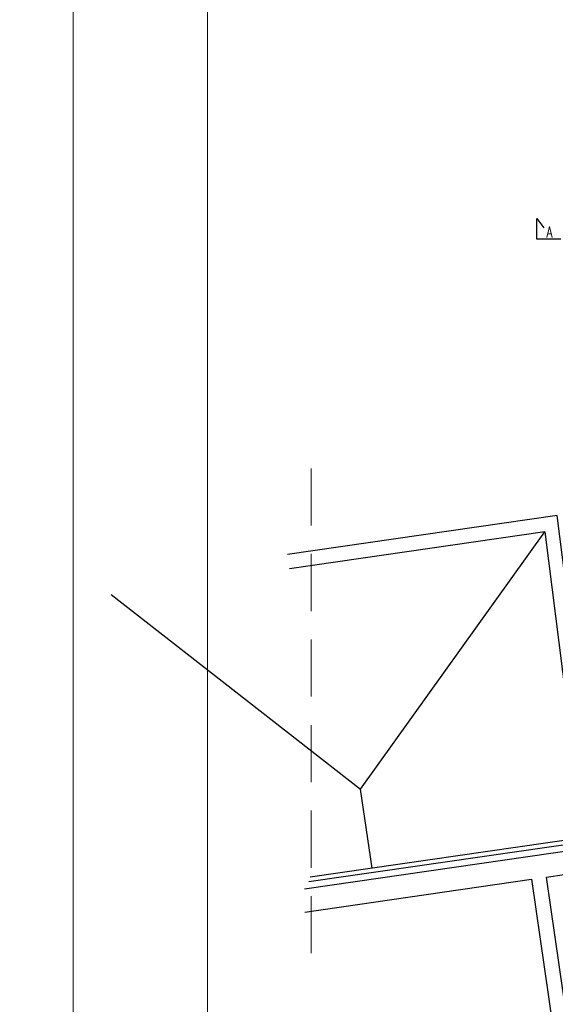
# Model space of a CAD drawing. Header units: millimetres. Extents: x -1147 to 4913, y -2332 to 921.
# Tile 8 of 119: x -1147 to -551, y -749 to 347. Entities that reach past the tile are written whole.
import ezdxf

# ---------------------------------------------------------------- set-up
doc = ezdxf.new("R2010")
doc.units = ezdxf.units.MM
doc.header["$LTSCALE"] = 0.2
for name, color, linetype in [('A-ocieplenie', 6, 'Continuous'), ('A-opis', 7, 'Continuous'), ('A-widok', 41, 'Continuous'), ('A-ściany', 140, 'Continuous'), ('C00-00-00', 7, 'Continuous')]:
    doc.layers.add(name, color=color, linetype=linetype)
doc.styles.add('Arch-Dim', font='romans.shx', dxfattribs={"width": 0.75})

msp = doc.modelspace()

# ---------------------------------------------------------------- hatches: boundary and pattern name
at = {"layer": 'C00-00-00'}
h = msp.add_hatch(color=256, dxfattribs=at)
h.dxf.hatch_style = 2
h.paths.add_polyline_path([(-1145.788, 230.421), (-1145.788, 230.336)])
h = msp.add_hatch(color=256, dxfattribs=at)
h.dxf.hatch_style = 2
h.paths.add_polyline_path([(-1145.747, 231.437), (-1145.747, 231.564)])
h = msp.add_hatch(color=256, dxfattribs=at)
h.dxf.hatch_style = 2
h.paths.add_polyline_path([(-1145.747, 230.674), (-1145.747, 230.548)])
h = msp.add_hatch(color=256, dxfattribs=at)
h.dxf.hatch_style = 2
h.paths.add_polyline_path([(-1145.15, 231.564), (-1145.15, 230.421), (-1145.15, 230.548)])
h = msp.add_hatch(color=256, dxfattribs=at)
h.dxf.hatch_style = 2
h.paths.add_polyline_path([(-1147.187, 228.77), (-1147.187, 229.278)])
h = msp.add_hatch(color=256, dxfattribs=at)
h.dxf.hatch_style = 2
h.paths.add_polyline_path([(-1147.187, 229.278), (-1147.097, 229.278)])
h = msp.add_hatch(color=256, dxfattribs=at)
h.dxf.hatch_style = 2
h.paths.add_polyline_path([(-1146.124, 229.743), (-1146.124, 229.701)])

# ---------------------------------------------------------------- linework, layer by layer
at = {"layer": 'A-ocieplenie'}
msp.add_lwpolyline([(-825.44, -611.835), (-519.493, -567.629)], dxfattribs=at)
at = {"layer": 'A-opis', "transparency": 33554679}
msp.add_lwpolyline([(-545.237, 103.09), (-571.834, 103.09), (-571.834, 125.921), (-564.302, 115.565)], dxfattribs=at)
at = {"layer": 'A-widok'}
msp.add_line((-53.5, -495.75), (-823.965, -607.073), dxfattribs=at)
at = {"layer": 'A-widok', "color": 14}
msp.add_lwpolyline([(-504.084, -560.854), (-549.117, -204.699), (-849.325, -247.985)], dxfattribs=at)
at = {"layer": 'A-widok'}
for points in [[(-1045.518, -292.438), (-767.912, -509.029), (-562.949, -222.859), (-519.922, -563.142)], [(-562.949, -222.859), (-847.042, -263.821)], [(-755.181, -597.135), (-767.912, -509.029)]]:
    msp.add_lwpolyline(points, dxfattribs=at)
at = {"layer": 'A-ściany'}
msp.add_lwpolyline([(-830.071, -645.911), (-577.76, -609.498), (-568.076, -676.263), (-531.725, -927.737), (-547.515, -930.067), (-545.721, -943.128), (-535.823, -941.882), (-529.073, -987.58), (-506.769, -984.354), (-513.478, -938.655), (-386.044, -920.186), (-388.091, -906.922), (-515.281, -925.381), (-551.672, -673.909), (-561.316, -607.142), (-521.98, -601.216), (-525.554, -576.413), (-830.259, -620.619)], dxfattribs=at)
at = {"layer": 'C00-00-00', "lineweight": 0}
for points in [[(-1087.618, 638.885), (-1087.618, -2331.503)], [(-822.803, -152.183), (-822.803, -215.679)], [(-822.803, -247.434), (-822.803, -310.931)], [(-822.803, -342.681), (-822.803, -406.182)], [(-822.803, -437.932), (-822.803, -501.433)], [(-822.803, -533.183), (-822.803, -596.68)], [(-822.771, -532.971), (-822.771, -596.472)], [(-822.803, -628.435), (-822.803, -691.719)], [(-822.771, -628.222), (-822.771, -691.719)]]:
    msp.add_lwpolyline(points, dxfattribs=at)
msp.add_lwpolyline([(4876.764, -2295.52), (4876.764, 604.317), (-938.159, 604.317), (-938.159, -2295.52)], close=True, dxfattribs=at)

# ---------------------------------------------------------------- texts
at = {"layer": 'A-opis', "color": 52, "insert": (-557.79, 110.906), "char_height": 12, "width": 9.32444, "attachment_point": 5, "style": 'Arch-Dim'}
msp.add_mtext('\\pxt4;A', dxfattribs=at)

doc.saveas('drawing.dxf')
